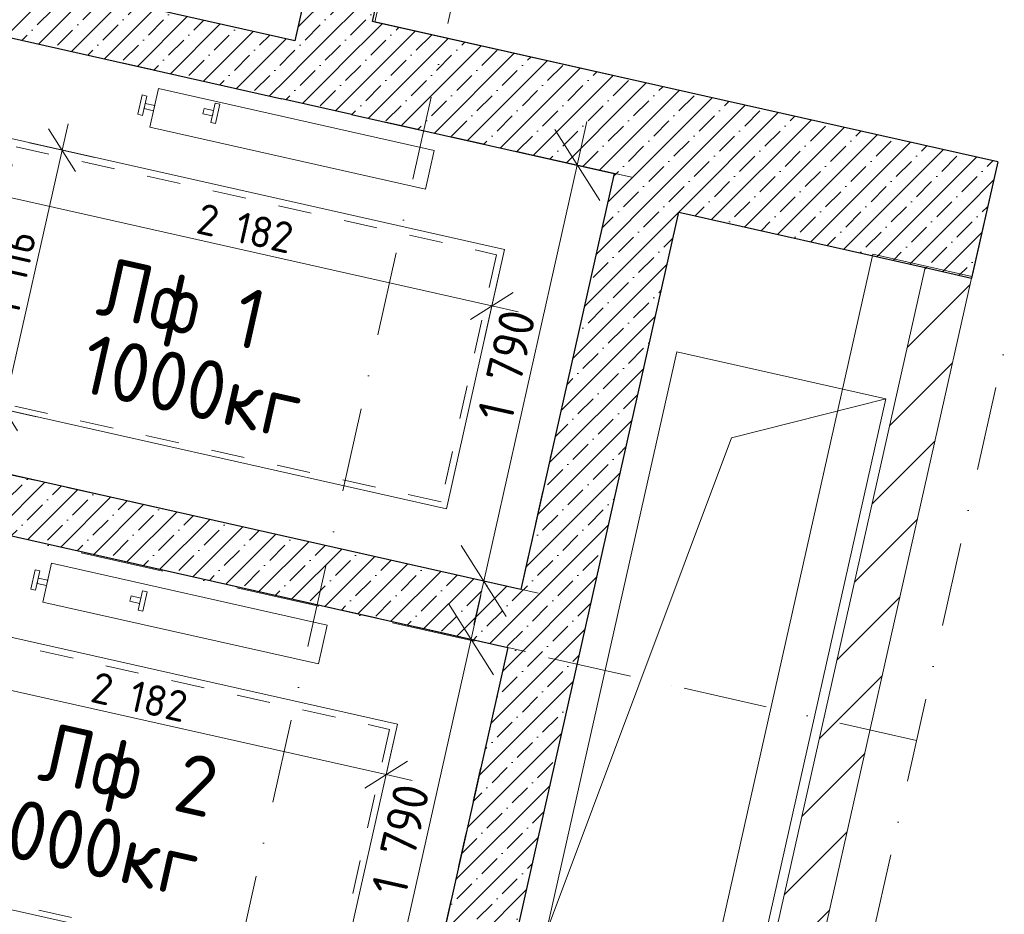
# Model space of a CAD drawing. Header units: millimetres. Extents: x -7218036 to -6934485, y 6013857 to 6210136.
# Tile 93 of 214: x -7186008 to -7181874, y 6176363 to 6180120. Entities that reach past the tile are written whole.
import ezdxf
from ezdxf.enums import TextEntityAlignment as Align

# ---------------------------------------------------------------- set-up
doc = ezdxf.new("R2010")
doc.units = ezdxf.units.MM
doc.header["$MEASUREMENT"] = 0
doc.linetypes.add('короткая штриховая', pattern=[282.222222, 141.111111, -141.111111])
doc.linetypes.add('Штрихпунктирная', pattern=[670.277762, 352.777767, -176.388884, 0, -141.111112])
for name, color, linetype in [('S - автостоянка.АР', 7, 'Continuous'), ('АР-Стены_внешние_.АР', 7, 'Continuous'), ('АР-Стены_внутренние_пилоны.АР', 7, 'Continuous'), ('АР-Чертеж-Оси_Осевые размеры.АР', 7, 'Continuous'), ('АР-Чертеж-Размеры.АР', 7, 'Continuous'), ('ИОС-Шахты и отверстия.АР', 7, 'Continuous')]:
    doc.layers.add(name, color=color, linetype=linetype)
for name, color, linetype, lineweight in [('АР-вертикальная связь - Лифт.АР_Ном._пера__1', 7, 'Continuous', 0), ('АР-вертикальная связь - Лифт.АР_Ном._пера__120', 7, 'Continuous', 0), ('АР-Стены_внешние_.АР_Ном._пера__1', 7, 'Continuous', 30), ('АР-Стены_внутренние_пилоны.АР_Ном._пера__1', 7, 'Continuous', 30), ('АР-Чертеж-Оси_Осевые размеры.АР_Ном._пера__120', 7, 'Continuous', 0), ('АР-Чертеж-Размеры.АР_Ном._пера__1', 7, 'Continuous', 0), ('Двери Archicad_Ном._пера__120', 7, 'Continuous', 0), ('ИОС-Шахты и отверстия.АР_Ном._пера__1', 7, 'Continuous', 0)]:
    doc.layers.add(name, color=color, linetype=linetype, lineweight=lineweight)
doc.styles.add('РЎР“Р•РќР•Р\xa0Р\x98Р\xa0_РЎРўР\x98Р›Р¬_1', font='GOTHIC.TTF')
doc.styles.add('РЎР“Р•РќР•Р\xa0Р\x98Р\xa0_РЎРўР\x98Р›Р¬_4', font='GOST_Common.ttf')
doc.dimstyles.new('СГЕНЕРИР_СТИЛЬ__13', dxfattribs={"dimtxt": 300, "dimasz": 237.5, "dimexe": 0.18, "dimexo": 300000, "dimgap": 0, "dimtad": 1, "dimdec": 0, "dimzin": 0, "dimdsep": 46, "dimtxsty": 'РЎР“Р•РќР•Р\xa0Р\x98Р\xa0_РЎРўР\x98Р›Р¬_4', "dimblk": 'ARROWHEAD_6', "dimblk1": 'ARROWHEAD_6', "dimblk2": 'ARROWHEAD_6', "dimcen": 0.09, "dimclrd": 7, "dimclre": 7, "dimclrt": 7, "dimazin": 0, "dimtfac": 1, "dimtdec": 4, "dimtmove": 0, "dimatfit": 3, "dimfxl": 1, "dimtolj": 1, "dimtzin": 0, "dimarcsym": 0})
doc.dimstyles.new('СГЕНЕРИР_СТИЛЬ__4', dxfattribs={"dimtxt": 150, "dimasz": 237.5, "dimexe": 0.18, "dimexo": 0.0625, "dimgap": 0, "dimtad": 1, "dimdec": 0, "dimzin": 0, "dimdsep": 46, "dimtxsty": 'РЎР“Р•РќР•Р\xa0Р\x98Р\xa0_РЎРўР\x98Р›Р¬_4', "dimblk": 'ARROWHEAD_6', "dimblk1": 'ARROWHEAD_6', "dimblk2": 'ARROWHEAD_6', "dimcen": 0.09, "dimse1": 1, "dimse2": 1, "dimclrd": 7, "dimclre": 7, "dimclrt": 7, "dimazin": 0, "dimtfac": 1, "dimtdec": 4, "dimtmove": 0, "dimatfit": 3, "dimfxl": 1, "dimtolj": 1, "dimtzin": 0, "dimarcsym": 0})
doc.dimstyles.new('СГЕНЕРИР_СТИЛЬ__7', dxfattribs={"dimtxt": 129.999995, "dimasz": 142.5, "dimexe": 0.18, "dimexo": 300000, "dimgap": 0, "dimtad": 1, "dimdec": 0, "dimzin": 0, "dimdsep": 46, "dimtxsty": 'РЎР“Р•РќР•Р\xa0Р\x98Р\xa0_РЎРўР\x98Р›Р¬_4', "dimblk": 'ARROWHEAD_6', "dimblk1": 'ARROWHEAD_6', "dimblk2": 'ARROWHEAD_6', "dimcen": 0.09, "dimclrd": 7, "dimclre": 7, "dimclrt": 7, "dimazin": 0, "dimtfac": 1, "dimtdec": 4, "dimtmove": 0, "dimatfit": 3, "dimfxl": 1, "dimtolj": 1, "dimtzin": 0, "dimarcsym": 0})
pattern_1 = [(45, (-6566190.34, 6562677.8), (-84.852814, 84.852814), []), (45, (-6566232.77, 6562720.22), (-84.852814, 84.852814), [90, -30, 0, -30])]

# ---------------------------------------------------------------- blocks, each defined once
blk = doc.blocks.new('Символ Проема в Полу 21[4]_6', base_point=(-7183797.2, 6176286.5))
at = {"layer": 'ИОС-Шахты и отверстия.АР_Ном._пера__1', "color": 7, "linetype": 'Continuous', "lineweight": 0, "flags": 128}
for points in [[(-7183797.2, 6176286.5), (-7183249.3, 6178725.8), (-7182371.2, 6178528.5), (-7183020, 6178363.7)], [(-7183020, 6178363.7), (-7182371.2, 6178528.5), (-7182919, 6176089.3), (-7183797.2, 6176286.5)]]:
    blk.add_lwpolyline(points, close=True, dxfattribs=at)
blk = doc.blocks.new('Стена_47_6', base_point=(-7184733.2, 6179876.8))
at = {"layer": 'АР-Стены_внутренние_пилоны.АР', "linetype": 'Continuous', "lineweight": 0, "true_color": 0x000000}
h = blk.add_hatch(dxfattribs=at)
h.set_pattern_fill('ЖЕЛЕЗОБЕТОН__PROJECT__0006', color=18, style=0, pattern_type=2)
h.set_pattern_definition(pattern_1)
h.paths.add_polyline_path([(-7184852.1, 6180031.6), (-7186188.8, 6180331.8), (-7186243.6, 6180087.9), (-7184906.9, 6179787.7)])
at = {"layer": 'АР-Стены_внутренние_пилоны.АР_Ном._пера__1', "color": 7, "linetype": 'Continuous', "lineweight": 30, "flags": 128}
for points in [[(-7184852.1, 6180031.6), (-7186188.8, 6180331.8)], [(-7186243.6, 6180087.9), (-7184906.9, 6179787.7)]]:
    blk.add_lwpolyline(points, dxfattribs=at)
blk = doc.blocks.new('Стена_52_6', base_point=(-7184695.5, 6173519))
at = {"layer": 'АР-Стены_внутренние_пилоны.АР', "linetype": 'Continuous', "lineweight": 0, "true_color": 0x000000}
h = blk.add_hatch(dxfattribs=at)
h.set_pattern_fill('ЖЕЛЕЗОБЕТОН__PROJECT__0006', color=18, style=0, pattern_type=2)
h.set_pattern_definition(pattern_1)
h.paths.add_polyline_path([(-7184505.3, 6173681.2), (-7183219, 6179408.6), (-7183511.7, 6179474.3), (-7184798, 6173747)])
at = {"layer": 'АР-Стены_внутренние_пилоны.АР_Ном._пера__1', "color": 7, "linetype": 'Continuous', "lineweight": 30, "flags": 128}
for points in [[(-7183511.7, 6179474.3), (-7183903.9, 6177728)], [(-7184483.4, 6173778.8), (-7183240.8, 6179311.2)], [(-7183958.7, 6177484), (-7184350.9, 6175737.6)]]:
    blk.add_lwpolyline(points, dxfattribs=at)
blk = doc.blocks.new('Стена_112_6', base_point=(-7182054.3, 6179300.9))
at = {"layer": 'АР-Стены_внешние_.АР', "linetype": 'Continuous', "lineweight": 0, "true_color": 0x000000}
h = blk.add_hatch(dxfattribs=at)
h.set_pattern_fill('БЛОКИ_БЕТОННЫЕ_ЭФФЕКТИВН_7F', color=18, style=0, pattern_type=2)
h.set_pattern_definition([(45, (-6566190.34, 6562677.8), (-127.279217, 127.279217), [])])
h.paths.add_polyline_path([(-7182206.6, 6179078.9), (-7183449.1, 6173546.5), (-7183254, 6173502.7), (-7182011.5, 6179035)])
at = {"layer": 'АР-Стены_внешние_.АР_Ном._пера__1', "color": 7, "linetype": 'Continuous', "lineweight": 30}
blk.add_line((-7182206.6, 6179078.9), (-7182011.5, 6179035), dxfattribs=at)
at = {"layer": 'АР-Стены_внешние_.АР_Ном._пера__1', "color": 7, "linetype": 'Continuous', "lineweight": 15, "flags": 128}
for points in [[(-7182206.6, 6179078.9), (-7183449.1, 6173546.5)], [(-7183254, 6173502.7), (-7182011.5, 6179035)]]:
    blk.add_lwpolyline(points, dxfattribs=at)
blk = doc.blocks.new('Стена_114_6', base_point=(-7183784.9, 6177573.1))
at = {"layer": 'АР-Стены_внутренние_пилоны.АР', "linetype": 'Continuous', "lineweight": 0, "true_color": 0x000000}
h = blk.add_hatch(dxfattribs=at)
h.set_pattern_fill('ЖЕЛЕЗОБЕТОН__PROJECT__0006', color=18, style=0, pattern_type=2)
h.set_pattern_definition(pattern_1)
h.paths.add_polyline_path([(-7183903.9, 6177728), (-7186635.8, 6178341.5), (-7186690.6, 6178097.6), (-7183958.7, 6177484)])
at = {"layer": 'АР-Стены_внутренние_пилоны.АР_Ном._пера__1', "color": 7, "linetype": 'Continuous', "lineweight": 30, "flags": 128}
for points in [[(-7183903.9, 6177728), (-7186635.8, 6178341.5)], [(-7186690.6, 6178097.6), (-7183958.7, 6177484)]]:
    blk.add_lwpolyline(points, dxfattribs=at)
blk = doc.blocks.new('Стена_236_6', base_point=(-7182054.3, 6179300.9))
at = {"layer": 'АР-Стены_внутренние_пилоны.АР', "linetype": 'Continuous', "lineweight": 0, "true_color": 0x000000}
h = blk.add_hatch(dxfattribs=at)
h.set_pattern_fill('ЖЕЛЕЗОБЕТОН__PROJECT__0006', color=18, style=0, pattern_type=2)
h.set_pattern_definition(pattern_1)
h.paths.add_polyline_path([(-7181901.9, 6179522.9), (-7183131.3, 6179799), (-7183240.8, 6179311.2), (-7182206.6, 6179078.9)])
h = blk.add_hatch(dxfattribs=at)
h.set_pattern_fill('ЖЕЛЕЗОБЕТОН__PROJECT__0006', color=18, style=0, pattern_type=2)
h.set_pattern_definition(pattern_1)
h.paths.add_polyline_path([(-7182206.6, 6179078.9), (-7182011.5, 6179035), (-7181901.9, 6179522.9)])
at = {"layer": 'АР-Стены_внешние_.АР_Ном._пера__1', "color": 7, "linetype": 'Continuous', "lineweight": 30}
blk.add_line((-7182206.6, 6179078.9), (-7182011.5, 6179035), dxfattribs=at)
at = {"layer": 'АР-Стены_внешние_.АР_Ном._пера__1', "color": 7, "linetype": 'Continuous', "lineweight": 30, "flags": 128}
blk.add_lwpolyline([(-7181901.9, 6179522.9), (-7182011.5, 6179035)], dxfattribs=at)
at = {"layer": 'АР-Стены_внутренние_пилоны.АР_Ном._пера__1', "color": 7, "linetype": 'Continuous', "lineweight": 30, "flags": 128}
for points in [[(-7181901.9, 6179522.9), (-7183131.3, 6179799)], [(-7183240.8, 6179311.2), (-7182206.6, 6179078.9)]]:
    blk.add_lwpolyline(points, dxfattribs=at)
blk = doc.blocks.new('Металлическая Дверь 23[59]_6', base_point=(-6566190.3, 6562677.8))
at = {"layer": 'Двери Archicad_Ном._пера__120', "linetype": 'Continuous', "lineweight": 0, "true_color": 0xffffff}
for points in [[(-7184217.7, 6182399.8), (-7184235.3, 6182321.8), (-7184157.2, 6182304.3), (-7184139.7, 6182382.3)], [(-7182996.1, 6182043.5), (-7184157.2, 6182304.3), (-7184166, 6182265.2), (-7183004.9, 6182004.5)], [(-7184496, 6181160.7), (-7184513.6, 6181082.7), (-7184435.5, 6181065.1), (-7184418, 6181143.2)]]:
    blk.add_hatch(color=7, dxfattribs=at).paths.add_polyline_path(points)
at = {"layer": 'Двери Archicad_Ном._пера__120', "color": 7, "linetype": 'Continuous', "lineweight": 0}
for p, q in [((-7184217.7, 6182399.8), (-7184315.3, 6182421.8)), ((-7184235.3, 6182321.8), (-7184217.7, 6182399.8)), ((-7184217.7, 6182399.8), (-7184139.7, 6182382.3)), ((-7184139.7, 6182382.3), (-7184217.7, 6182399.8)), ((-7184139.7, 6182382.3), (-7184217.7, 6182399.8)), ((-7184139.7, 6182382.3), (-7184157.2, 6182304.3)), ((-7184022.6, 6182356), (-7184139.7, 6182382.3)), ((-7184157.2, 6182304.3), (-7184235.3, 6182321.8)), ((-7184157.2, 6182304.3), (-7184166, 6182265.2)), ((-7182996.1, 6182043.5), (-7184157.2, 6182304.3)), ((-7184166, 6182265.2), (-7183004.9, 6182004.5)), ((-7183004.9, 6182004.5), (-7182996.1, 6182043.5)), ((-7184513.6, 6181082.7), (-7184496, 6181160.7)), ((-7184496, 6181160.7), (-7184418, 6181143.2)), ((-7184418, 6181143.2), (-7184435.5, 6181065.1)), ((-7184513.6, 6181082.7), (-7184611.1, 6181104.6)), ((-7184435.5, 6181065.1), (-7184513.6, 6181082.7)), ((-7184435.5, 6181065.1), (-7184513.6, 6181082.7)), ((-7184435.5, 6181065.1), (-7184513.6, 6181082.7)), ((-7184318.4, 6181038.8), (-7184435.5, 6181065.1))]:
    blk.add_line(p, q, dxfattribs=at)
blk.add_arc((-7184157.2, 6182304.3), 1190, 257.3417, 347.3417, dxfattribs=at)
blk = doc.blocks.new('Стена_242_6', base_point=(-7184733.2, 6179876.8))
at = {"layer": 'АР-Стены_внутренние_пилоны.АР', "linetype": 'Continuous', "lineweight": 0, "true_color": 0x000000}
h = blk.add_hatch(dxfattribs=at)
h.set_pattern_fill('ЖЕЛЕЗОБЕТОН__PROJECT__0006', color=18, style=0, pattern_type=2)
h.set_pattern_definition(pattern_1)
h.paths.add_polyline_path([(-7184260.5, 6182666), (-7183913, 6182844.1), (-7184205.7, 6182909.9)])
h = blk.add_hatch(dxfattribs=at)
h.set_pattern_fill('ЖЕЛЕЗОБЕТОН__PROJECT__0006', color=18, style=0, pattern_type=2)
h.set_pattern_definition(pattern_1)
h.paths.add_polyline_path([(-7184260.5, 6182666), (-7183967.7, 6182600.2), (-7183913, 6182844.1)])
h = blk.add_hatch(dxfattribs=at)
h.set_pattern_fill('ЖЕЛЕЗОБЕТОН__PROJECT__0006', color=18, style=0, pattern_type=2)
h.set_pattern_definition(pattern_1)
h.paths.add_polyline_path([(-7184260.5, 6182666), (-7184315.3, 6182421.8), (-7184022.6, 6182356), (-7183967.7, 6182600.2)])
h = blk.add_hatch(dxfattribs=at)
h.set_pattern_fill('ЖЕЛЕЗОБЕТОН__PROJECT__0006', color=18, style=0, pattern_type=2)
h.set_pattern_definition(pattern_1)
h.paths.add_polyline_path([(-7184852.1, 6180031.6), (-7184559.4, 6179965.9), (-7184318.4, 6181038.8), (-7184611.1, 6181104.6)])
h = blk.add_hatch(dxfattribs=at)
h.set_pattern_fill('ЖЕЛЕЗОБЕТОН__PROJECT__0006', color=18, style=0, pattern_type=2)
h.set_pattern_definition(pattern_1)
h.paths.add_polyline_path([(-7184852.1, 6180031.6), (-7184906.9, 6179787.7), (-7184614.2, 6179722)])
h = blk.add_hatch(dxfattribs=at)
h.set_pattern_fill('ЖЕЛЕЗОБЕТОН__PROJECT__0006', color=18, style=0, pattern_type=2)
h.set_pattern_definition(pattern_1)
h.paths.add_polyline_path([(-7184559.4, 6179965.9), (-7184852.1, 6180031.6), (-7184614.2, 6179722)])
at = {"layer": 'АР-Стены_внутренние_пилоны.АР_Ном._пера__1', "color": 7, "linetype": 'Continuous', "lineweight": 30}
for p, q in [((-7184217.7, 6182399.8), (-7184315.3, 6182421.8)), ((-7184139.7, 6182382.3), (-7184217.7, 6182399.8)), ((-7184022.6, 6182356), (-7184139.7, 6182382.3)), ((-7184513.6, 6181082.7), (-7184611.1, 6181104.6)), ((-7184435.5, 6181065.1), (-7184513.6, 6181082.7)), ((-7184318.4, 6181038.8), (-7184435.5, 6181065.1))]:
    blk.add_line(p, q, dxfattribs=at)
at = {"layer": 'АР-Стены_внутренние_пилоны.АР_Ном._пера__1', "color": 7, "linetype": 'Continuous', "lineweight": 30, "flags": 128}
for points in [[(-7183913, 6182844.1), (-7184205.7, 6182909.9)], [(-7183913, 6182843.9), (-7183913, 6182844.1)], [(-7184260.5, 6182666), (-7184315.3, 6182421.8)], [(-7184611.1, 6181104.6), (-7184852.1, 6180031.6)], [(-7184526.5, 6180112.2), (-7184318.4, 6181038.8)], [(-7184614.2, 6179722), (-7184906.9, 6179787.7)]]:
    blk.add_lwpolyline(points, dxfattribs=at)
at = {"layer": 'Двери Archicad_Ном._пера__120', "color": 7, "linetype": 'Continuous', "lineweight": 0}
blk.add_blockref('Металлическая Дверь 23[59]_6', (-6566190.3, 6562677.8), dxfattribs=at)
blk = doc.blocks.new('Стена_243_6', base_point=(-7184716.7, 6179949.9))
at = {"layer": 'АР-Стены_внутренние_пилоны.АР', "linetype": 'Continuous', "lineweight": 0, "true_color": 0x000000}
h = blk.add_hatch(dxfattribs=at)
h.set_pattern_fill('ЖЕЛЕЗОБЕТОН__PROJECT__0006', color=18, style=0, pattern_type=2)
h.set_pattern_definition(pattern_1)
h.paths.add_polyline_path([(-7183424, 6179864.6), (-7184526.5, 6180112.2), (-7184614.2, 6179721.9), (-7183511.7, 6179474.3)])
h = blk.add_hatch(dxfattribs=at)
h.set_pattern_fill('ЖЕЛЕЗОБЕТОН__PROJECT__0006', color=18, style=0, pattern_type=2)
h.set_pattern_definition(pattern_1)
h.paths.add_polyline_path([(-7183424, 6179864.6), (-7183511.7, 6179474.3), (-7183131.3, 6179798.8)])
h = blk.add_hatch(dxfattribs=at)
h.set_pattern_fill('ЖЕЛЕЗОБЕТОН__PROJECT__0006', color=18, style=0, pattern_type=2)
h.set_pattern_definition(pattern_1)
h.paths.add_polyline_path([(-7183511.7, 6179474.3), (-7183219, 6179408.6), (-7183131.3, 6179798.8)])
at = {"layer": 'АР-Стены_внутренние_пилоны.АР_Ном._пера__1', "color": 7, "linetype": 'Continuous', "lineweight": 30, "flags": 128}
for points in [[(-7183131.3, 6179798.8), (-7184526.5, 6180112.2)], [(-7184614.2, 6179721.9), (-7183511.7, 6179474.3)]]:
    blk.add_lwpolyline(points, dxfattribs=at)
blk = doc.blocks.new('*D735', base_point=(-6566190.3, 6562677.8))
at = {"layer": 'АР-Чертеж-Размеры.АР_Ном._пера__1', "color": 7, "linetype": 'Continuous', "lineweight": 0, "transparency": 16777216}
for p, q in [((-7183626.3, 6179692.4), (-7183667.4, 6179509.4)), ((-7183572.8, 6179360.1), (-7183761.9, 6179658.8)), ((-7183896, 6179560.8), (-7183438.7, 6179458.1)), ((-7183667.4, 6179509.4), (-7184059.6, 6177762.9)), ((-7184154.2, 6177912.3), (-7183965, 6177613.6)), ((-7184288.3, 6177814.3), (-7183830.9, 6177711.6)), ((-7184059.6, 6177762.9), (-7184100.7, 6177580))]:
    blk.add_line(p, q, dxfattribs=at)
at = {"layer": 'АР-Чертеж-Размеры.АР_Ном._пера__1', "color": 7, "lineweight": 0, "transparency": 16777216, "insert": (-7183941.7, 6178424.9), "char_height": 150, "attachment_point": 7, "rotation": 77.3417, "style": 'РЎР“Р•РќР•Р\xa0Р\x98Р\xa0_РЎРўР\x98Р›Р¬_4'}
blk.add_mtext('\\A1;{\\pql;\\fGOST Common|b0|i0|c204|p0;\\W1.000000;1\xa0790}', dxfattribs=at)
blk = doc.blocks.new('ARROWHEAD_6')
at = {"color": 0, "linetype": 'Continuous', "lineweight": 0}
for p, q in [((-0.5, -0.5), (0.5, 0.5)), ((0, 0), (-1, 0))]:
    blk.add_line(p, q, dxfattribs=at)
blk = doc.blocks.new('*D747', base_point=(-6566190.3, 6562677.8))
at = {"layer": 'АР-Чертеж-Размеры.АР_Ном._пера__1', "color": 7, "linetype": 'Continuous', "lineweight": 0, "transparency": 16777216}
for p, q in [((-7184071.7, 6177701.6), (-7184112.7, 6177518.6)), ((-7184018.2, 6177369.3), (-7184207.3, 6177668)), ((-7184341.4, 6177570), (-7183884.1, 6177467.3)), ((-7184112.7, 6177518.6), (-7184505, 6175772.1)), ((-7184599.6, 6175921.5), (-7184410.4, 6175622.8)), ((-7184733.7, 6175823.5), (-7184276.3, 6175720.8)), ((-7184505, 6175772.1), (-7184546.1, 6175589.2))]:
    blk.add_line(p, q, dxfattribs=at)
at = {"layer": 'АР-Чертеж-Размеры.АР_Ном._пера__1', "color": 7, "lineweight": 0, "transparency": 16777216, "insert": (-7184387.1, 6176434.1), "char_height": 150, "attachment_point": 7, "rotation": 77.3417, "style": 'РЎР“Р•РќР•Р\xa0Р\x98Р\xa0_РЎРўР\x98Р›Р¬_4'}
blk.add_mtext('\\A1;{\\pql;\\fGOST Common|b0|i0|c204|p0;\\W1.000000;1\xa0790}', dxfattribs=at)
blk = doc.blocks.new('*D895', base_point=(-6566190.3, 6562677.8))
at = {"layer": 'АР-Чертеж-Размеры.АР_Ном._пера__1', "color": 7, "linetype": 'Continuous', "lineweight": 0, "transparency": 16777216}
for p, q in [((-7182599.8, 6161584.6), (-7178940.2, 6177878.7)), ((-7182694.3, 6161733.9), (-7182505.2, 6161435.2)), ((-7182371.1, 6161533.2), (-7182828.5, 6161635.9)), ((-7184517.2, 6153047.3), (-7182599.8, 6161584.6)), ((-7184611.8, 6153196.6), (-7184422.6, 6152897.9))]:
    blk.add_line(p, q, dxfattribs=at)
at = {"layer": 'АР-Чертеж-Размеры.АР_Ном._пера__1', "color": 7, "lineweight": 0, "transparency": 16777216, "insert": (-7183721.5, 6156863.8), "char_height": 300, "attachment_point": 7, "rotation": 77.3417, "style": 'РЎР“Р•РќР•Р\xa0Р\x98Р\xa0_РЎРўР\x98Р›Р¬_4'}
blk.add_mtext('\\A1;{\\pql;\\fGOST Common|b0|i0|c204|p0;\\W1.000000;8\xa0750}', dxfattribs=at)
blk = doc.blocks.new('*D896', base_point=(-6566190.3, 6562677.8))
at = {"layer": 'АР-Чертеж-Размеры.АР_Ном._пера__1', "color": 7, "linetype": 'Continuous', "lineweight": 0, "transparency": 16777216}
for p, q in [((-7178940.2, 6177878.7), (-7175933.6, 6191265.3)), ((-7179034.8, 6178028), (-7178845.6, 6177729.3)), ((-7178711.5, 6177827.3), (-7179168.9, 6177930)), ((-7182599.8, 6161584.6), (-7178940.2, 6177878.7)), ((-7182694.3, 6161733.9), (-7182505.2, 6161435.2))]:
    blk.add_line(p, q, dxfattribs=at)
at = {"layer": 'АР-Чертеж-Размеры.АР_Ном._пера__1', "color": 7, "lineweight": 0, "transparency": 16777216, "insert": (-7180949.6, 6169205.6), "char_height": 300, "attachment_point": 7, "rotation": 77.3417, "style": 'РЎР“Р•РќР•Р\xa0Р\x98Р\xa0_РЎРўР\x98Р›Р¬_4'}
blk.add_mtext('\\A1;{\\pql;\\fGOST Common|b0|i0|c204|p0;\\W1.000000;16\xa0700}', dxfattribs=at)
blk = doc.blocks.new('*D924', base_point=(-6566190.3, 6562677.8))
at = {"layer": 'АР-Чертеж-Размеры.АР_Ном._пера__1', "color": 7, "linetype": 'Continuous', "lineweight": 0, "transparency": 16777216}
for p, q in [((-7186628.7, 6177290.9), (-7186567.1, 6177565.3)), ((-7186707.7, 6177452.8), (-7186597.9, 6177428.1)), ((-7186508.3, 6177484.9), (-7186687.5, 6177371.4)), ((-7186597.9, 6177428.1), (-7184469.3, 6176950.1)), ((-7184500.1, 6176812.8), (-7184438.5, 6177087.3)), ((-7184558.9, 6176893.3), (-7184379.7, 6177006.8)), ((-7184469.3, 6176950.1), (-7184359.5, 6176925.4))]:
    blk.add_line(p, q, dxfattribs=at)
at = {"layer": 'АР-Чертеж-Размеры.АР_Ном._пера__1', "color": 7, "lineweight": 0, "transparency": 16777216, "insert": (-7185716.7, 6177256.9), "char_height": 130, "attachment_point": 7, "rotation": 347.3417, "style": 'РЎР“Р•РќР•Р\xa0Р\x98Р\xa0_РЎРўР\x98Р›Р¬_4'}
blk.add_mtext('\\A1;{\\pql;\\fGOST Common|b0|i0|c204|p0;\\W1.000000;2\xa0182}', dxfattribs=at)
blk = doc.blocks.new('*D926', base_point=(-6566190.3, 6562677.8))
at = {"layer": 'АР-Чертеж-Размеры.АР_Ном._пера__1', "color": 7, "linetype": 'Continuous', "lineweight": 0, "transparency": 16777216}
for p, q in [((-7186185, 6179258.9), (-7186123.4, 6179533.4)), ((-7186064.6, 6179452.9), (-7186243.8, 6179339.4)), ((-7186263.9, 6179420.8), (-7186154.2, 6179396.2)), ((-7186154.2, 6179396.2), (-7184025.2, 6178918)), ((-7184056.1, 6178780.8), (-7183994.4, 6179055.2)), ((-7184114.9, 6178861.3), (-7183935.6, 6178974.7)), ((-7184025.2, 6178918), (-7183915.5, 6178893.4))]:
    blk.add_line(p, q, dxfattribs=at)
at = {"layer": 'АР-Чертеж-Размеры.АР_Ном._пера__1', "color": 7, "lineweight": 0, "transparency": 16777216, "insert": (-7185272.8, 6179224.9), "char_height": 130, "attachment_point": 7, "rotation": 347.3417, "style": 'РЎР“Р•РќР•Р\xa0Р\x98Р\xa0_РЎРўР\x98Р›Р¬_4'}
blk.add_mtext('\\A1;{\\pql;\\fGOST Common|b0|i0|c204|p0;\\W1.000000;2\xa0182}', dxfattribs=at)
blk = doc.blocks.new('*D927', base_point=(-6566190.3, 6562677.8))
at = {"layer": 'АР-Чертеж-Размеры.АР_Ном._пера__1', "color": 7, "linetype": 'Continuous', "lineweight": 0, "transparency": 16777216}
for p, q in [((-7185805, 6179682.5), (-7185829.7, 6179572.7)), ((-7185772.9, 6179483.1), (-7185886.4, 6179662.3)), ((-7185966.9, 6179603.5), (-7185692.5, 6179541.9)), ((-7185829.7, 6179572.7), (-7186074.3, 6178483.8)), ((-7186131, 6178573.4), (-7186017.5, 6178394.2)), ((-7186211.5, 6178514.6), (-7185937, 6178453)), ((-7186074.3, 6178483.8), (-7186098.9, 6178374))]:
    blk.add_line(p, q, dxfattribs=at)
at = {"layer": 'АР-Чертеж-Размеры.АР_Ном._пера__1', "color": 7, "lineweight": 0, "transparency": 16777216, "insert": (-7186014, 6178870.7), "char_height": 130, "attachment_point": 7, "rotation": 77.3417, "style": 'РЎР“Р•РќР•Р\xa0Р\x98Р\xa0_РЎРўР\x98Р›Р¬_4'}
blk.add_mtext('\\A1;{\\pql;\\fGOST Common|b0|i0|c204|p0;\\W1.000000;1\xa0116}', dxfattribs=at)
blk = doc.blocks.new('Стандартный Маркер Сетки[166]_6', base_point=(-7208310.8, 6182948.1))
at = {"layer": 'АР-Чертеж-Оси_Осевые размеры.АР_Ном._пера__120', "color": 7, "linetype": 'Штрихпунктирная', "lineweight": 0}
for p, q in [((-7207335.2, 6182729), (-7183218.3, 6177312.4)), ((-7183218.3, 6177312.4), (-7182242.6, 6177093.3))]:
    blk.add_line(p, q, dxfattribs=at)
at = {"layer": 'АР-Чертеж-Оси_Осевые размеры.АР_Ном._пера__120', "color": 7, "lineweight": 0, "style": 'РЎР“Р•РќР•Р\xa0Р\x98Р\xa0_РЎРўР\x98Р›Р¬_1'}
blk.add_attdef('AC_MarkerText_1', text='', height=350, rotation=347.3417, dxfattribs=at).set_placement((-7208728.8, 6183238.8), align=Align.TOP_CENTER)
blk = doc.blocks.new('Стандартный Маркер Сетки[216]_6', base_point=(-7208310.8, 6182948.1))
at = {"layer": 'АР-Чертеж-Оси_Осевые размеры.АР_Ном._пера__120', "color": 7, "linetype": 'Штрихпунктирная', "lineweight": 0}
for p, q in [((-7207335.2, 6182729), (-7183218.3, 6177312.4)), ((-7183218.3, 6177312.4), (-7182242.6, 6177093.3))]:
    blk.add_line(p, q, dxfattribs=at)
at = {"layer": 'АР-Чертеж-Оси_Осевые размеры.АР_Ном._пера__120', "color": 7, "lineweight": 0, "style": 'РЎР“Р•РќР•Р\xa0Р\x98Р\xa0_РЎРўР\x98Р›Р¬_1'}
blk.add_attdef('AC_MarkerText_1', text='', height=350, rotation=347.3417, dxfattribs=at).set_placement((-7208728.8, 6183238.8), align=Align.TOP_CENTER)
blk = doc.blocks.new('Стандартный Маркер Сетки[233]_6', base_point=(-7177283.5, 6199173.2))
at = {"layer": 'АР-Чертеж-Оси_Осевые размеры.АР_Ном._пера__120', "color": 7, "linetype": 'Штрихпунктирная', "lineweight": 0}
blk.add_line((-7177502.7, 6198197.5), (-7192274.7, 6132425.5), dxfattribs=at)
at = {"layer": 'АР-Чертеж-Оси_Осевые размеры.АР_Ном._пера__120', "color": 7, "lineweight": 0, "style": 'РЎР“Р•РќР•Р\xa0Р\x98Р\xa0_РЎРўР\x98Р›Р¬_1'}
blk.add_attdef('AC_MarkerText_1', text='', height=350, rotation=347.3417, dxfattribs=at).set_placement((-7192533.5, 6131143.1), align=Align.TOP_CENTER)
blk = doc.blocks.new('Стандартный Маркер Сетки[239]_6', base_point=(-7179800.8, 6199738.6))
at = {"layer": 'АР-Чертеж-Оси_Осевые размеры.АР_Ном._пера__120', "color": 7, "linetype": 'Штрихпунктирная', "lineweight": 0}
blk.add_line((-7180020, 6198762.9), (-7194792, 6132990.9), dxfattribs=at)
at = {"layer": 'АР-Чертеж-Оси_Осевые размеры.АР_Ном._пера__120', "color": 7, "lineweight": 0, "style": 'РЎР“Р•РќР•Р\xa0Р\x98Р\xa0_РЎРўР\x98Р›Р¬_1'}
blk.add_attdef('AC_MarkerText_1', text='', height=350, rotation=347.3417, dxfattribs=at).set_placement((-7195050.8, 6131708.4), align=Align.TOP_CENTER)

msp = doc.modelspace()

# ---------------------------------------------------------------- linework, layer by layer
at = {"layer": 'S - автостоянка.АР', "color": 254, "linetype": 'Continuous', "lineweight": 0, "true_color": 0xd1c7d6, "flags": 128}
msp.add_lwpolyline([(-7190915.4, 6181393.4), (-7184852.1, 6180031.6), (-7184260.5, 6182666), (-7190323.8, 6184027.7)], close=True, dxfattribs=at)
at = {"layer": 'S - автостоянка.АР', "color": 254, "linetype": 'Continuous', "lineweight": 0, "true_color": 0xd6d6d6, "flags": 128}
msp.add_lwpolyline([(-7184012.8, 6182353.8), (-7184516.8, 6180110), (-7181901.9, 6179522.7), (-7182010.1, 6179041.3), (-7182426.5, 6179134.8), (-7183670.4, 6173596.2), (-7183254, 6173502.7), (-7183363.6, 6173014.8), (-7188427.4, 6174152.2), (-7191705.8, 6174888.5), (-7193647.4, 6175324.5), (-7192262.5, 6181491)], dxfattribs=at)
at = {"layer": 'АР-вертикальная связь - Лифт.АР_Ном._пера__120', "color": 7, "linetype": 'короткая штриховая', "lineweight": 0}
for points in [[(-7186243.6, 6180088), (-7186635.8, 6178341.5), (-7183903.9, 6177728), (-7183511.6, 6179474.4)], [(-7184238.9, 6178095.4), (-7186256, 6178548.5), (-7186022.9, 6179586.3), (-7184005.8, 6179133.2)], [(-7186690.6, 6178097.6), (-7187082.9, 6176351.1), (-7184350.9, 6175737.5), (-7183958.7, 6177484)], [(-7184688.3, 6176102), (-7186705.4, 6176555.1), (-7186472.3, 6177592.9), (-7184455.2, 6177139.9)]]:
    msp.add_lwpolyline(points, close=True, dxfattribs=at)
at = {"layer": 'АР-вертикальная связь - Лифт.АР_Ном._пера__120', "color": 7, "linetype": 'Continuous', "lineweight": 0}
for points in [[(-7185461.2, 6179668.2), (-7184303.8, 6179408.2), (-7184267.2, 6179570.8), (-7185424.7, 6179830.8)], [(-7185473.8, 6179799.4), (-7185493.3, 6179803.8), (-7185511.6, 6179722.6), (-7185492, 6179718.2)], [(-7185445.7, 6179737.4), (-7185485.7, 6179746.4), (-7185480.7, 6179768.6), (-7185440.7, 6179759.6)], [(-7185186.8, 6179769.1), (-7185167.3, 6179764.7), (-7185185.5, 6179683.5), (-7185205, 6179687.9)], [(-7185238.7, 6179725), (-7185198.7, 6179716), (-7185193.7, 6179738.3), (-7185233.7, 6179747.3)], [(-7184216.5, 6178066.5), (-7186345.4, 6178544.7), (-7186100.9, 6179633.6), (-7183971.9, 6179155.4)], [(-7185910.7, 6177674.8), (-7184753.2, 6177414.8), (-7184716.7, 6177577.4), (-7185874.2, 6177837.4)], [(-7185923.2, 6177806.1), (-7185942.7, 6177810.4), (-7185961, 6177729.2), (-7185941.5, 6177724.8)], [(-7185895.1, 6177744), (-7185935.1, 6177753), (-7185930.1, 6177775.2), (-7185890.1, 6177766.2)], [(-7185544.8, 6177678), (-7185504.7, 6177669), (-7185499.8, 6177691.3), (-7185539.8, 6177700.2)], [(-7185492.8, 6177722.1), (-7185473.3, 6177717.7), (-7185491.5, 6177636.5), (-7185511.1, 6177640.9)], [(-7184666.2, 6176073.2), (-7186794.8, 6176551.3), (-7186550.3, 6177640.2), (-7184421.7, 6177162.1)]]:
    msp.add_lwpolyline(points, close=True, dxfattribs=at)

# ---------------------------------------------------------------- block references
at = {"layer": 'АР-Стены_внешние_.АР', "color": 7, "lineweight": 0}
msp.add_blockref('Стена_112_6', (-7182054.3, 6179300.9), dxfattribs=at)
at = {"layer": 'АР-Стены_внутренние_пилоны.АР', "color": 7, "lineweight": 0}
for name, p in [('Стена_242_6', (-7184733.2, 6179876.8)), ('Стена_47_6', (-7184733.2, 6179876.8)), ('Стена_243_6', (-7184716.7, 6179949.9)), ('Стена_236_6', (-7182054.3, 6179300.9)), ('Стена_52_6', (-7184695.5, 6173519)), ('Стена_114_6', (-7183784.9, 6177573.1))]:
    msp.add_blockref(name, p, dxfattribs=at)
at = {"layer": 'АР-Чертеж-Оси_Осевые размеры.АР', "color": 8, "linetype": 'Continuous', "lineweight": 15}
for name, p in [('Стандартный Маркер Сетки[239]_6', (-7179800.8, 6199738.6)), ('Стандартный Маркер Сетки[233]_6', (-7177283.5, 6199173.2)), ('Стандартный Маркер Сетки[166]_6', (-7208310.8, 6182948.1)), ('Стандартный Маркер Сетки[216]_6', (-7208310.8, 6182948.1))]:
    msp.add_blockref(name, p, dxfattribs=at)
at = {"layer": 'ИОС-Шахты и отверстия.АР', "color": 7, "linetype": 'Continuous', "lineweight": 0}
msp.add_blockref('Символ Проема в Полу 21[4]_6', (-7183797.2, 6176286.5), dxfattribs=at)

# ---------------------------------------------------------------- texts
at = {"layer": 'АР-вертикальная связь - Лифт.АР_Ном._пера__1', "color": 7, "linetype": 'Continuous', "lineweight": 0, "char_height": 250, "attachment_point": 7, "rotation": 347.3417, "style": 'РЎР“Р•РќР•Р\xa0Р\x98Р\xa0_РЎРўР\x98Р›Р¬_4'}
for s, insert in [('\\A1;{\\pql;\\fGOST Common|b0|i0|c204|p0;\\W1.000000;Лф 1}', (-7185707.7, 6178818.3)), ('\\A1;{\\pql;\\fGOST Common|b0|i0|c204|p0;\\W1.000000;1000кг}', (-7185765.7, 6178560.2)), ('\\A1;{\\pql;\\fGOST Common|b0|i0|c204|p0;\\W1.000000;Лф \\fGOST Common|b0|i0|c204|p0;\\W1.000000;2}', (-7185952.7, 6176864.3)), ('\\A1;{\\pql;\\fGOST Common|b0|i0|c204|p0;\\W1.000000;1000кг}', (-7186197.9, 6176636))]:
    msp.add_mtext(s, dxfattribs=dict(at, insert=insert))

# ---------------------------------------------------------------- dimensions: what is measured, and where the dimension line sits
at = {"layer": 'АР-Чертеж-Размеры.АР', "color": 7, "linetype": 'Continuous', "lineweight": 0}
for base, p1, p2, angle, dimstyle, picture, middle, turn in [((-7178940.2, 6177878.7), (-7182599.8, 6161584.6), (-7178940.2, 6177878.7), 77.3417, 'СГЕНЕРИР_СТИЛЬ__13', '*D896', (-7180958.2, 6169851.9), 77.3417), ((-7186074.3, 6178483.8), (-7183971.9, 6179155.4), (-7184216.5, 6178066.5), 257.3417, 'СГЕНЕРИР_СТИЛЬ__7', '*D927', (-7186028.5, 6179102.6), 77.3417), ((-7184059.6, 6177762.9), (-7183511.6, 6179474.4), (-7183903.9, 6177728), 257.3417, 'СГЕНЕРИР_СТИЛЬ__4', '*D735', (-7183958.5, 6178692.4), 77.3417), ((-7184025.2, 6178918), (-7186100.9, 6179633.6), (-7183971.9, 6179155.4), 347.3417, 'СГЕНЕРИР_СТИЛЬ__7', '*D926', (-7185041, 6179239.4), 347.3417), ((-7182599.8, 6161584.6), (-7184517.2, 6153047.3), (-7182599.8, 6161584.6), 77.3417, 'СГЕНЕРИР_СТИЛЬ__13', '*D895', (-7183755.1, 6157398.7), 77.3417), ((-7184505, 6175772.1), (-7183958.7, 6177484), (-7184350.9, 6175737.5), 257.3417, 'СГЕНЕРИР_СТИЛЬ__4', '*D747', (-7184403.9, 6176701.6), 77.3417), ((-7184469.3, 6176950.1), (-7186550.3, 6177640.2), (-7184421.7, 6177162.1), 347.3417, 'СГЕНЕРИР_СТИЛЬ__7', '*D924', (-7185484.9, 6177271.4), 347.3417)]:
    dim = msp.add_linear_dim(base=base, p1=p1, p2=p2, angle=angle, dimstyle=dimstyle, dxfattribs=at)
    dim.commit()
    dim.dimension.update_dxf_attribs({"geometry": picture, "text_midpoint": middle, "dimtype": 160, "text_rotation": turn})

doc.saveas('drawing.dxf')
